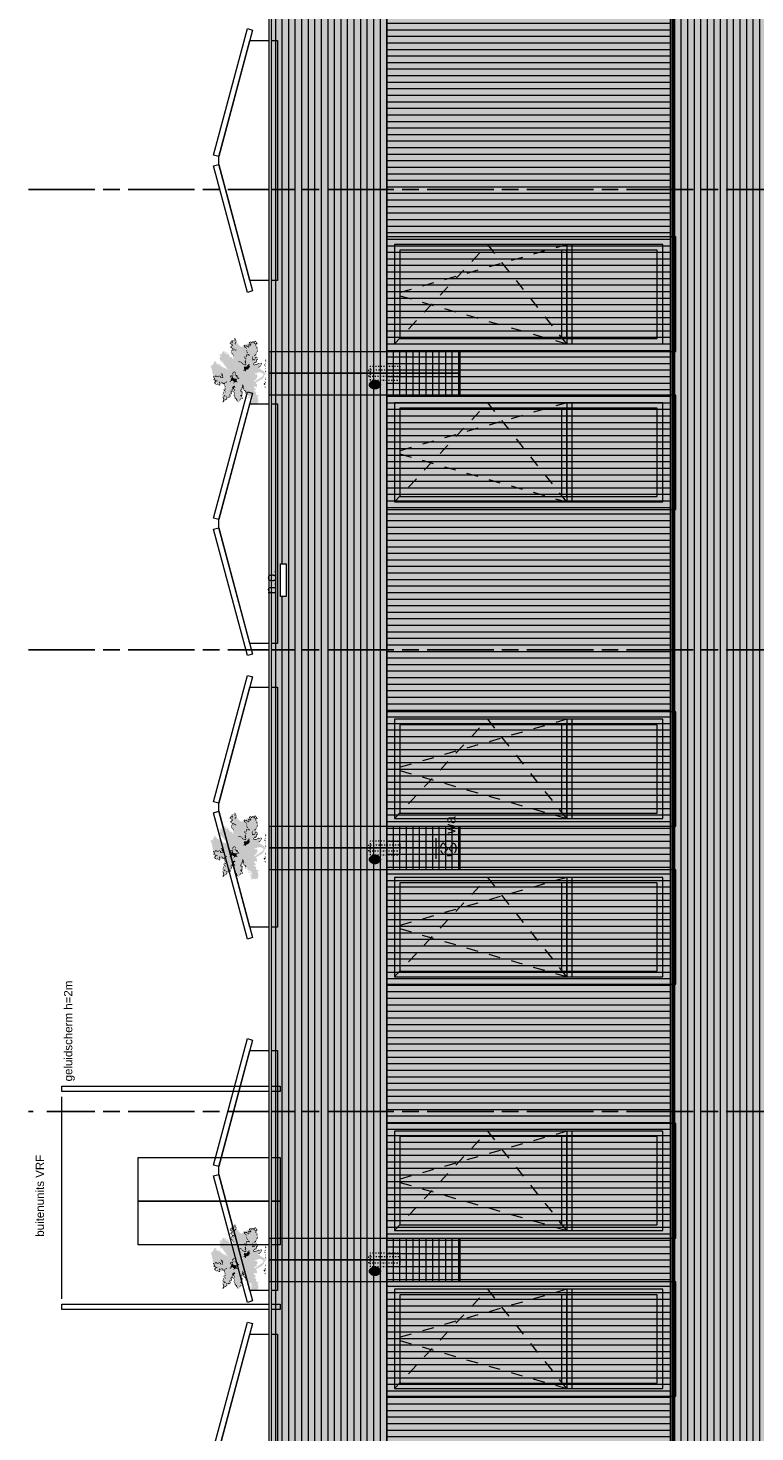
# Model space of a CAD drawing. Header units: millimetres. Extents: x -39200 to 51213, y -35420 to 51000.
# Tile 16 of 142: x -25791 to -19125, y -5357 to 7515. Entities that reach past the tile are written whole.
import ezdxf

# ---------------------------------------------------------------- set-up
doc = ezdxf.new("R2010")
doc.units = ezdxf.units.MM
doc.header["$LTSCALE"] = 100
for name, pattern in [('[LS] ISO-08 Long Dashed Short Dashed', [9.144, 6.096, -0.762, 1.524, -0.762]), ('[LS] Type-1', [2.12, 1.06, -1.06]), ('[LS] Type-2', [3.52999, 2.469998, -1.059993]), ('HIDDEN2', [0.25, 0.1, -0.15]), ('Line Type-32', [0.777014, 0.448028, -0.328986])]:
    doc.linetypes.add(name, pattern=pattern)
doc.layers.get('0').update_dxf_attribs({"lineweight": 5})
for name, color, linetype, lineweight in [('- 70.1_installatie_verlichtingspunt', 7, 'Continuous', 5), ('5', 7, 'Continuous', 18), ('Geen', 7, 'Continuous', 9), ('none', 7, 'Continuous', 13), ('None-1', 7, 'Continuous', 9)]:
    doc.layers.add(name, color=color, linetype=linetype, lineweight=lineweight)
doc.styles.add('Arial', font='Arial.ttf')
doc.styles.add('Century Gothic', font='Century-Gothic_9791.ttf')
pattern_1 = [(90, (0, 0), (-60, -6e-14), [])]
pattern_2 = [(0, (0, 0), (4e-15, -60), [])]

# ---------------------------------------------------------------- blocks, each defined once
blk = doc.blocks.new('Groep-62')
at = {"layer": 'Geen', "color": 5, "linetype": '[LS] ISO-08 Long Dashed Short Dashed', "lineweight": 25, "true_color": 0x0000ff, "transparency": 33554687}
for p, q in [((-13291, 6035), (-25791, 6035)), ((-13291, 1815), (-25791, 1815)), ((-13291, -2419), (-25791, -2419))]:
    blk.add_line(p, q, dxfattribs=at)
blk = doc.blocks.new('Groep-6')
at = {"layer": '5', "color": 8, "lineweight": 5, "true_color": 0x777777, "transparency": 33554687}
blk.add_line((-37, 462), (37, 462), dxfattribs=at)
at = {"layer": '5', "color": 8, "lineweight": 5, "true_color": 0x777777, "transparency": 33554687, "flags": 128}
for points in [[(-1209, 199), (-50, 510), (-37, 462), (-1196, 151)], [(-37, 462), (37, 462), (1100, 177), (1100, -76), (-1100, -76), (-1100, 177)], [(1196, 151), (37, 462), (50, 510), (1209, 199)]]:
    blk.add_lwpolyline(points, close=True, dxfattribs=at)
blk = doc.blocks.new('pv paneel opzet')
at = {"layer": '5', "color": 8, "true_color": 0x777777, "transparency": 33554687}
blk.add_blockref('Groep-6', (0, 0), dxfattribs=at)
blk = doc.blocks.new('Groep-63')
at = {"layer": '5', "color": 7, "transparency": 33554687, "rotation": 90}
for p in [(-23580, 6301), (-23580, 2971), (-23580, 371), (-23580, -2960), (-23580, -5560)]:
    blk.add_blockref('pv paneel opzet', p, dxfattribs=at)
blk = doc.blocks.new('Groep-64')
at = {"layer": '5', "color": 251, "lineweight": 5, "true_color": 0x555555, "transparency": 33554687, "flags": 128}
for points in [[(-24780, -3242), (-24780, -2842), (-23480, -2842), (-23480, -3242)], [(-24780, -3642), (-24780, -3242), (-23480, -3242), (-23480, -3642)]]:
    blk.add_lwpolyline(points, close=True, dxfattribs=at)
blk = doc.blocks.new('Groep-65')
at = {"linetype": 'Continuous', "lineweight": 5, "transparency": 33554687}
blk.add_line((-25480, -4136), (-25480, -2286), dxfattribs=at)
at = {"linetype": 'Continuous', "lineweight": 5, "transparency": 33554687, "flags": 128}
for points in [[(-25480, -2236), (-25480, -2186), (-23480, -2186), (-23480, -2236)], [(-25480, -4236), (-25480, -4186), (-23480, -4186), (-23480, -4236)]]:
    blk.add_lwpolyline(points, close=True, dxfattribs=at)
at = {"layer": '5', "color": 251, "true_color": 0x555555, "transparency": 33554687}
blk.add_blockref('Groep-64', (0, 0), dxfattribs=at)
at = {"color": 255, "linetype": 'Continuous', "lineweight": 9, "transparency": 33554687}
blk.add_wipeout([(-25620, -3567), (-25620, -1555), (-25741, -1555), (-25741, -3567)], dxfattribs=at).dxf.layer = 'Geen'
at = {"layer": 'Geen', "color": 7, "transparency": 33554687, "insert": (-25721, -3567), "char_height": 75.52, "width": 2011.97, "attachment_point": 1, "rotation": 90, "line_spacing_factor": 0.962448, "style": 'Arial'}
blk.add_mtext('buitenunits VRF', dxfattribs=at)
at = {"color": 255, "linetype": 'Continuous', "lineweight": 9, "transparency": 33554687}
blk.add_wipeout([(-25360, -2143), (-25360, -131), (-25481, -131), (-25481, -2143)], dxfattribs=at).dxf.layer = 'Geen'
at = {"layer": 'Geen', "color": 7, "transparency": 33554687, "insert": (-25461, -2143), "char_height": 75.52, "width": 2011.97, "attachment_point": 1, "rotation": 90, "line_spacing_factor": 0.962448, "style": 'Arial'}
blk.add_mtext('geluidscherm h=2m', dxfattribs=at)
blk = doc.blocks.new('Groep-70')
at = {"layer": 'Geen', "color": 5, "linetype": '[LS] Type-2', "lineweight": 5, "true_color": 0x0000ff, "transparency": 33554687}
blk.add_line((-23580, -18378), (-23580, 18847), dxfattribs=at)
blk = doc.blocks.new('raam aanz 1')
at = {"layer": '5', "linetype": 'Continuous', "lineweight": 0, "true_color": 0x403d35, "transparency": 33554585}
for points in [[(525, 1380), (-525, 1380), (-525, 1160), (455, 1160), (455, 1230), (525, 1230)], [(-305, -1150), (-305, 1160), (-525, 1160), (-525, -1220), (-385, -1220), (-385, -1150)], [(-305, -345), (405, -345), (405, -333), (455, -333), (455, -320), (-305, -320)]]:
    blk.add_hatch(color=250, dxfattribs=at).paths.add_polyline_path(points)
at = {"layer": '5', "linetype": 'Continuous', "lineweight": 0, "true_color": 0x7f7b66, "transparency": 33554687}
blk.add_hatch(color=8, dxfattribs=at).paths.add_polyline_path([(-525, -1220), (525, -1220), (525, -1270), (-525, -1270)])
at = {"layer": 'Geen', "linetype": 'Continuous', "lineweight": 0, "true_color": 0x4c4a3d, "transparency": 33554687}
blk.add_hatch(color=59, dxfattribs=at).paths.add_polyline_path([(-525, 1380), (525, 1380), (525, -1220), (-525, -1220)])
at = {"layer": 'Geen', "linetype": 'Continuous', "lineweight": 0, "true_color": 0x9faa9f, "transparency": 33554687}
blk.add_hatch(color=253, dxfattribs=at).paths.add_polyline_path([(-405, 1260), (405, 1260), (405, -1100), (-405, -1100)])
at = {"layer": 'Geen', "linetype": 'Continuous', "lineweight": 0, "true_color": 0x726e5b, "transparency": 33554687}
for points in [[(405, -270), (-405, -270), (-405, -220), (405, -220)], [(455, -320), (-455, -320), (-455, -270), (455, -270)]]:
    blk.add_hatch(color=251, dxfattribs=at).paths.add_polyline_path(points)
at = {"color": 59, "linetype": '[LS] Type-1', "lineweight": 5, "true_color": 0x4c4a3d, "transparency": 33554687, "flags": 128}
for points in [[(-455, -270), (0, 1310), (455, -270)], [(455, -270), (-455, 455), (455, 1310)]]:
    blk.add_lwpolyline(points, dxfattribs=at)
at = {"layer": '5', "color": 250, "lineweight": 5, "true_color": 0x191917, "transparency": 33554687, "flags": 128}
blk.add_lwpolyline([(-525, -1220), (525, -1220), (525, -1270), (-525, -1270)], close=True, dxfattribs=at)
at = {"layer": 'Geen', "color": 7, "linetype": 'Continuous', "lineweight": 9, "transparency": 33554687, "flags": 128}
for points in [[(-525, 1380), (525, 1380), (525, -1220), (-525, -1220)], [(405, -270), (-405, -270), (-405, -220), (405, -220)], [(455, -320), (-455, -320), (-455, -270), (455, -270)]]:
    blk.add_lwpolyline(points, close=True, dxfattribs=at)
at = {"layer": 'Geen', "color": 250, "linetype": 'Continuous', "lineweight": 9, "true_color": 0x191917, "transparency": 33554687, "flags": 128}
blk.add_lwpolyline([(-455, 1310), (455, 1310), (455, -1150), (-455, -1150)], close=True, dxfattribs=at)
at = {"layer": 'Geen', "color": 59, "linetype": 'Continuous', "lineweight": 9, "true_color": 0x56483a, "transparency": 33554687, "flags": 128}
blk.add_lwpolyline([(-405, 1260), (405, 1260), (405, -1100), (-405, -1100)], close=True, dxfattribs=at)
blk = doc.blocks.new('Groep-67')
at = {"layer": 'Geen', "linetype": 'Continuous', "lineweight": 0, "transparency": 33554687}
for points in [[(-33, 1902), (-43, 1926), (-53, 1926), (0, 2011), (-22, 2032), (-64, 2032), (-96, 2014), (-144, 2042), (-43, 2074), (-43, 2095), (-85, 2116), (-91, 2141), (-96, 2182), (-136, 2180), (-233, 2201), (-233, 2190), (-276, 2201), (-276, 2222), (-249, 2240), (-254, 2276), (-297, 2265), (-297, 2286), (-360, 2307), (-360, 2187), (-350, 2139), (-413, 2138), (-444, 2106), (-466, 2138), (-455, 2159), (-487, 2159), (-557, 2141), (-529, 2116), (-519, 2060), (-472, 2052), (-424, 2053), (-424, 2018), (-382, 1968), (-406, 1968), (-450, 1947), (-424, 1905), (-367, 1902), (-360, 1847), (-318, 1841), (-318, 1820), (-269, 1840), (-294, 1786), (-221, 1693), (-254, 1672), (-254, 1636), (-219, 1630), (-189, 1601), (-191, 1566), (-174, 1555), (-191, 1545), (-227, 1545), (-264, 1609), (-297, 1603), (-297, 1566), (-316, 1533), (-351, 1550), (-360, 1578), (-381, 1615), (-345, 1608), (-403, 1672), (-403, 1727), (-424, 1757), (-477, 1757), (-487, 1688), (-498, 1693), (-529, 1672), (-562, 1676), (-572, 1714), (-543, 1736), (-570, 1766), (-582, 1788), (-516, 1819), (-536, 1868), (-585, 1911), (-635, 1905), (-635, 1926), (-711, 1915), (-740, 1851), (-762, 1889), (-762, 1926), (-835, 1926), (-850, 1895), (-857, 1854), (-841, 1789), (-826, 1748), (-808, 1720), (-856, 1747), (-882, 1798), (-908, 1832), (-939, 1800), (-967, 1766), (-953, 1729), (-957, 1682), (-920, 1668), (-932, 1630), (-845, 1538), (-826, 1577), (-805, 1524), (-762, 1513), (-723, 1491), (-682, 1499), (-679, 1471), (-709, 1444), (-720, 1460), (-720, 1422), (-678, 1376), (-635, 1397), (-635, 1357), (-657, 1333), (-693, 1354), (-711, 1354), (-720, 1255), (-741, 1291), (-738, 1225), (-722, 1198), (-676, 1206), (-692, 1331), (-667, 1323), (-657, 1312), (-614, 1312), (-605, 1372), (-559, 1391), (-580, 1413), (-688, 1418), (-679, 1454), (-615, 1486), (-646, 1503), (-680, 1503), (-680, 1539), (-756, 1531), (-789, 1551), (-811, 1579), (-770, 1593), (-783, 1611), (-845, 1608), (-854, 1586), (-881, 1608), (-914, 1639), (-900, 1652), (-889, 1679), (-921, 1690), (-939, 1737), (-910, 1757), (-916, 1783), (-880, 1742), (-896, 1712), (-855, 1725), (-849, 1725), (-806, 1697), (-770, 1693), (-791, 1732), (-818, 1782), (-815, 1797), (-826, 1845), (-826, 1884), (-784, 1884), (-766, 1843), (-693, 1837), (-709, 1883), (-678, 1905), (-619, 1877), (-573, 1879), (-551, 1862), (-572, 1820), (-662, 1807), (-635, 1749), (-607, 1773), (-582, 1746), (-614, 1703), (-572, 1693), (-579, 1649), (-502, 1644), (-496, 1673), (-456, 1672), (-458, 1715), (-434, 1704), (-416, 1660), (-417, 1650), (-491, 1614), (-422, 1601), (-395, 1630), (-422, 1578), (-399, 1561), (-378, 1499), (-339, 1524), (-338, 1503), (-290, 1531), (-286, 1566), (-260, 1540), (-213, 1514), (-170, 1534), (-113, 1591), (-148, 1579), (-180, 1619), (-150, 1650), (-240, 1661), (-213, 1680), (-176, 1704), (-227, 1735), (-260, 1779), (-233, 1841), (-277, 1878), (-318, 1841), (-339, 1884), (-314, 1896), (-371, 1926), (-359, 1934), (-425, 1936), (-392, 1947), (-246, 1975), (-331, 1989), (-392, 2005), (-407, 2080), (-440, 2080), (-474, 2074), (-495, 2118), (-445, 2095), (-408, 2110), (-361, 2083), (-372, 2119), (-330, 2116), (-309, 2136), (-339, 2195), (-321, 2273), (-297, 2243), (-276, 2243), (-286, 2211), (-275, 2169), (-298, 2103), (-222, 2124), (-246, 2173), (-212, 2180), (-149, 2118), (-149, 2159), (-117, 2148), (-127, 2095), (-96, 2085), (-120, 2074), (-227, 2056), (-170, 2053), (-168, 1977), (-133, 2001), (-75, 1991), (-43, 2011), (-32, 2000), (-95, 1935), (-82, 1894)], [(550, 1672), (509, 1671), (489, 1705), (449, 1696), (402, 1714), (402, 1693), (381, 1693), (381, 1712), (359, 1707), (338, 1608), (297, 1615), (327, 1666), (338, 1705), (381, 1740), (351, 1757), (392, 1779), (321, 1794), (317, 1841), (307, 1841), (359, 1862), (370, 1894), (359, 1905), (322, 1899), (309, 1929), (359, 1947), (430, 1929), (450, 1947), (402, 1989), (393, 2037), (412, 2032), (412, 2053), (402, 2053), (402, 2074), (358, 2086), (359, 2106), (296, 2065), (296, 2034), (275, 1989), (258, 2000), (275, 2021), (250, 2077), (233, 2095), (233, 2148), (190, 2116), (160, 2116), (131, 2159), (112, 2165), (123, 2141), (92, 2093), (127, 2074), (105, 2053), (84, 2053), (127, 2011), (107, 1952), (84, 1947), (84, 1906), (148, 1905), (153, 1770), (63, 1778), (63, 1799), (26, 1790), (21, 1767), (0, 1778), (0, 1799), (-21, 1812), (-22, 1841), (-43, 1852), (-43, 1884), (-26, 1884), (-22, 1866), (0, 1862), (0, 1831), (22, 1815), (42, 1862), (79, 1806), (127, 1799), (127, 1857), (96, 1856), (55, 1936), (63, 1955), (78, 1956), (105, 2000), (76, 2023), (56, 2059), (63, 2110), (105, 2138), (84, 2201), (136, 2184), (156, 2160), (173, 2141), (202, 2158), (204, 2182), (252, 2169), (254, 2116), (275, 2095), (307, 2099), (317, 2140), (391, 2138), (384, 2099), (418, 2095), (423, 2063), (448, 2061), (423, 2011), (475, 1935), (465, 1894), (421, 1910), (349, 1926), (381, 1905), (381, 1873), (334, 1832), (349, 1803), (402, 1799), (423, 1778), (402, 1757), (409, 1723), (460, 1725), (508, 1704)], [(1148, 1156), (1148, 1178), (1018, 1261), (1016, 1306), (995, 1270), (984, 1289), (935, 1285), (931, 1312), (910, 1312), (910, 1291), (892, 1330), (868, 1333), (804, 1292), (725, 1361), (709, 1348), (682, 1303), (622, 1333), (635, 1361), (656, 1397), (691, 1376), (719, 1376), (735, 1438), (751, 1439), (762, 1418), (817, 1418), (848, 1428), (830, 1476), (843, 1498), (870, 1503), (898, 1460), (921, 1460), (964, 1481), (973, 1622), (1058, 1630), (1082, 1656), (1083, 1717), (1128, 1736), (1185, 1778), (1164, 1799), (1045, 1767), (1037, 1778), (1016, 1778), (943, 1800), (910, 1778), (910, 1735), (892, 1717), (889, 1757), (868, 1799), (726, 1759), (739, 1738), (863, 1778), (868, 1693), (889, 1693), (904, 1672), (928, 1682), (931, 1778), (960, 1771), (973, 1757), (1007, 1757), (1016, 1725), (1037, 1735), (1058, 1757), (1112, 1757), (1081, 1730), (1058, 1714), (1058, 1672), (1037, 1651), (1003, 1645), (928, 1634), (931, 1614), (952, 1608), (952, 1566), (931, 1545), (942, 1508), (931, 1481), (910, 1481), (901, 1499), (852, 1522), (822, 1503), (820, 1446), (801, 1439), (743, 1464), (684, 1460), (698, 1397), (645, 1418), (635, 1418), (635, 1397), (614, 1376), (555, 1398), (519, 1377), (486, 1312), (483, 1272), (536, 1270), (539, 1250), (550, 1270), (571, 1270), (544, 1291), (571, 1323), (635, 1312), (624, 1295), (667, 1291), (697, 1260), (698, 1291), (719, 1333), (730, 1323), (810, 1272), (869, 1307), (889, 1291), (899, 1285), (931, 1270), (995, 1253), (1016, 1206)], [(-1440, 1418), (-1440, 1312), (-1524, 1291), (-1524, 1270), (-1429, 1238), (-1419, 1218), (-1310, 1215), (-1285, 1267), (-1270, 1270), (-1270, 1238), (-1249, 1249), (-1270, 1291), (-1302, 1280), (-1345, 1252), (-1387, 1249), (-1466, 1278), (-1493, 1291), (-1376, 1294), (-1419, 1312), (-1419, 1418)], [(-1016, 1312), (-986, 1222), (-1025, 1227), (-1044, 1293), (-1071, 1311), (-1080, 1362), (-1091, 1397), (-1133, 1397), (-1154, 1439), (-1175, 1430), (-1166, 1405), (-1199, 1366), (-1283, 1397), (-1270, 1428), (-1292, 1454), (-1329, 1459), (-1343, 1417), (-1313, 1418), (-1313, 1380), (-1350, 1366), (-1404, 1376), (-1408, 1434), (-1369, 1407), (-1365, 1463), (-1294, 1500), (-1263, 1460), (-1239, 1407), (-1211, 1397), (-1186, 1439), (-1148, 1473), (-1165, 1486), (-1110, 1459), (-1122, 1428), (-1085, 1414), (-1045, 1385), (-1048, 1344), (-1038, 1291), (-1027, 1297)], [(-1270, 1206), (-1305, 1206), (-1281, 1174), (-1276, 1124), (-1234, 1163), (-1207, 1122), (-1216, 1096), (-1155, 1093), (-1143, 1128), (-1101, 1122), (-1101, 1093), (-1154, 1069), (-1174, 1049), (-1147, 1024), (-1111, 978), (-1062, 992), (-1031, 995), (-1016, 967), (-943, 973), (-884, 986), (-899, 1005), (-868, 1037), (-862, 1025), (-839, 1010), (-775, 1026), (-794, 1069), (-762, 1069), (-762, 1026), (-794, 995), (-775, 948), (-720, 952), (-688, 1004), (-660, 1016), (-641, 1023), (-628, 1003), (-614, 1016), (-586, 996), (-538, 1019), (-551, 1037), (-587, 1016), (-627, 1047), (-657, 1037), (-716, 1034), (-733, 990), (-762, 973), (-753, 1006), (-731, 1061), (-773, 1111), (-825, 1083), (-815, 1027), (-861, 1058), (-844, 1110), (-948, 1127), (-915, 1037), (-923, 995), (-953, 995), (-1019, 1041), (-1069, 1016), (-1121, 1026), (-1072, 1080), (-1085, 1111), (-1063, 1154), (-1159, 1154), (-1186, 1143), (-1192, 1193), (-1244, 1180)], [(-1016, 1354), (-1030, 1392), (-1020, 1414), (-971, 1327)], [(-762, 1333), (-789, 1327), (-868, 1376), (-888, 1376), (-901, 1398), (-953, 1397), (-968, 1414), (-1016, 1418), (-1004, 1446), (-950, 1427), (-932, 1418), (-910, 1426), (-895, 1412), (-889, 1426), (-868, 1418), (-868, 1397)], [(317, 1503), (296, 1503), (275, 1460), (239, 1460), (169, 1428), (139, 1418), (152, 1474), (98, 1481), (53, 1460), (33, 1412), (100, 1410), (107, 1454), (127, 1450), (127, 1407), (67, 1397), (52, 1376), (42, 1376), (42, 1358), (-43, 1397), (-106, 1333), (-103, 1272), (-39, 1234), (16, 1240), (42, 1270), (42, 1296), (10, 1291), (18, 1280), (0, 1249), (-34, 1249), (-49, 1270), (-85, 1291), (-85, 1319), (-17, 1365), (34, 1344), (85, 1361), (112, 1385), (164, 1338), (189, 1268), (187, 1222), (180, 1174), (169, 1143), (148, 1164), (137, 1164), (116, 1217), (67, 1257), (31, 1224), (48, 1196), (50, 1162), (92, 1188), (69, 1206), (95, 1206), (99, 1166), (75, 1155), (127, 1143), (177, 1086), (211, 1206), (286, 1206), (338, 1158), (338, 1196), (320, 1223), (327, 1260), (359, 1319), (389, 1323), (383, 1349), (336, 1319), (296, 1312), (296, 1354), (254, 1376), (281, 1397), (296, 1469), (317, 1460), (338, 1481)], [(751, 1671), (690, 1693), (672, 1676), (677, 1714), (656, 1735), (638, 1728), (635, 1702), (624, 1682), (642, 1648), (582, 1651), (600, 1672), (609, 1696), (624, 1693), (614, 1735), (635, 1757), (698, 1735), (695, 1704), (762, 1693)], [(-1038, 783), (-1094, 820), (-1131, 883), (-1159, 899), (-1217, 910), (-1241, 887), (-1197, 857), (-1207, 821), (-1196, 815), (-1221, 790), (-1191, 764), (-1152, 704), (-1203, 698), (-1214, 727), (-1248, 718), (-1260, 677), (-1237, 626), (-1270, 635), (-1287, 676), (-1347, 692), (-1369, 623), (-1355, 577), (-1334, 585), (-1363, 544), (-1376, 550), (-1376, 500), (-1353, 499), (-1323, 487), (-1305, 476), (-1313, 465), (-1395, 465), (-1393, 432), (-1419, 423), (-1260, 317), (-1270, 402), (-1262, 398), (-1253, 386), (-1188, 392), (-1175, 370), (-1143, 360), (-1133, 329), (-1101, 338), (-1021, 338), (-946, 317), (-910, 381), (-843, 374), (-798, 411), (-762, 465), (-762, 487), (-784, 465), (-810, 465), (-836, 412), (-877, 399), (-927, 384), (-960, 352), (-1040, 349), (-1112, 382), (-1122, 360), (-1169, 381), (-1168, 409), (-1193, 423), (-1228, 402), (-1239, 422), (-1296, 430), (-1302, 388), (-1356, 413), (-1363, 442), (-1276, 444), (-1291, 487), (-1329, 519), (-1344, 538), (-1306, 555), (-1300, 606), (-1346, 607), (-1334, 650), (-1298, 635), (-1249, 592), (-1188, 608), (-1228, 677), (-1235, 698), (-1191, 670), (-1107, 690), (-1137, 728), (-1165, 783), (-1175, 846), (-1186, 873), (-1161, 875), (-1134, 833), (-1094, 789)], [(-868, 762), (-898, 728), (-927, 759), (-988, 778), (-1016, 762), (-1016, 797), (-995, 804), (-988, 786), (-914, 793), (-907, 771)], [(-551, 1100), (-527, 1100), (-519, 1058), (-529, 1058), (-529, 1029), (-500, 987), (-476, 984), (-466, 973), (-445, 931), (-424, 931), (-407, 857), (-422, 818), (-466, 846), (-466, 875), (-498, 868), (-498, 845), (-514, 830), (-529, 868), (-572, 868), (-572, 840), (-650, 829), (-678, 854), (-663, 897), (-734, 894), (-731, 857), (-720, 840), (-752, 816), (-805, 804), (-840, 804), (-815, 709), (-856, 719), (-856, 701), (-805, 656), (-775, 656), (-805, 772), (-758, 790), (-709, 775), (-720, 793), (-741, 804), (-707, 852), (-715, 882), (-678, 878), (-695, 854), (-664, 803), (-607, 810), (-604, 836), (-561, 815), (-521, 804), (-486, 820), (-440, 806), (-403, 804), (-381, 822), (-362, 854), (-392, 878), (-379, 901), (-403, 924), (-417, 970), (-462, 984), (-487, 1000), (-508, 1084), (-508, 1143), (-529, 1143)], [(-340, 862), (-318, 846), (-318, 793), (-339, 762), (-394, 754), (-367, 719), (-424, 719), (-438, 657), (-365, 684), (-340, 644), (-297, 668), (-297, 635), (-254, 698), (-201, 709), (-220, 719), (-183, 784), (-191, 804), (-153, 829), (-130, 808), (-118, 845), (-154, 868), (-155, 926), (-170, 931), (-204, 878), (-233, 889), (-288, 910)], [(-64, -21), (0, 0), (18, 34), (114, 63), (198, 138), (358, 410), (370, 391), (402, 381), (412, 346), (444, 360), (529, 360), (529, 402), (508, 465), (529, 487), (566, 478), (578, 452), (603, 434), (635, 412), (674, 388), (677, 487), (698, 487), (698, 444), (762, 402), (762, 381), (825, 402), (882, 362), (889, 285), (930, 285), (910, 338), (988, 338), (1016, 296), (1079, 338), (1100, 296), (1122, 307), (1132, 285), (1193, 300), (1206, 338), (1259, 317), (1272, 330), (1249, 381), (1270, 423), (1249, 444), (1272, 478), (1227, 497), (1238, 546), (1300, 562), (1315, 592), (1280, 592), (1254, 566), (1206, 592), (1185, 592), (1185, 605), (1165, 617), (1111, 624), (1088, 646), (1058, 614), (1037, 571), (1005, 592), (995, 656), (995, 719), (952, 719), (952, 677), (918, 686), (882, 720), (874, 732), (856, 780), (830, 792), (816, 764), (836, 751), (808, 720), (857, 698), (856, 664), (878, 688), (882, 650), (912, 656), (963, 666), (973, 677), (995, 550), (1037, 550), (1092, 594), (1134, 564), (1156, 586), (1178, 556), (1217, 539), (1206, 518), (1206, 465), (1227, 455), (1249, 423), (1238, 412), (1216, 356), (1185, 338), (1164, 296), (1102, 356), (1016, 328), (1016, 338), (995, 360), (920, 362), (860, 418), (796, 423), (793, 412), (740, 454), (698, 529), (656, 520), (656, 484), (644, 452), (602, 474), (592, 508), (529, 518), (539, 540), (496, 522), (497, 487), (470, 478), (497, 434), (508, 381), (450, 396), (412, 391), (402, 408), (423, 465), (402, 465), (442, 522), (390, 492), (307, 540), (254, 508), (214, 456), (208, 412), (148, 381), (42, 381), (-11, 508), (-26, 488), (-43, 446), (-74, 364), (-136, 364), (-158, 312), (-191, 317), (-130, 238), (-212, 296), (-212, 360), (-170, 381), (-220, 398), (-244, 317), (-242, 256), (-204, 198), (-114, 52), (-56, 31), (-74, 0)], [(1083, 1041), (1111, 1086), (1058, 1079), (1016, 1032), (1006, 978), (973, 973), (973, 995), (889, 1066), (868, 1037), (868, 995), (766, 1000), (740, 995), (718, 1056), (677, 1058), (645, 1047), (635, 1010), (529, 984), (518, 962), (436, 982), (444, 936), (522, 902), (550, 931), (574, 886), (635, 910), (645, 910), (656, 889), (666, 868), (677, 832), (730, 836), (730, 804), (825, 815), (825, 825), (751, 836), (734, 854), (709, 857), (698, 889), (680, 896), (656, 931), (624, 920), (614, 910), (566, 952), (560, 972), (635, 973), (646, 996), (656, 1037), (698, 1016), (722, 964), (774, 944), (762, 963), (822, 973), (900, 962), (912, 1006), (963, 963), (968, 948), (1028, 952), (1044, 978), (1016, 995), (1068, 1058)], [(-762, 508), (-762, 529), (-692, 571), (-662, 556), (-635, 571), (-595, 561), (-572, 529), (-582, 511), (-604, 508), (-583, 462), (-646, 420), (-678, 423), (-678, 402), (-688, 375), (-677, 329), (-695, 317), (-699, 360), (-732, 414), (-699, 423), (-678, 444), (-657, 444), (-624, 455), (-635, 519), (-599, 529), (-635, 550), (-657, 529), (-699, 529), (-699, 550)], [(-657, 317), (-657, 338), (-635, 338), (-611, 356), (-625, 370), (-614, 402), (-604, 402), (-593, 381), (-539, 376), (-507, 414), (-529, 426), (-449, 510), (-395, 508), (-374, 460), (-383, 433), (-403, 423), (-380, 406), (-429, 300), (-423, 281), (-424, 254), (-434, 254), (-445, 233), (-466, 233), (-447, 268), (-474, 304), (-445, 322), (-415, 392), (-424, 423), (-406, 440), (-408, 482), (-445, 487), (-466, 449), (-487, 423), (-466, 402), (-535, 354), (-590, 360), (-614, 317)], [(-593, 0), (-648, -20), (-544, -36), (-529, 0)], [(-466, 211), (-484, 183), (-449, 145), (-329, 201), (-318, 233), (-280, 264), (-283, 304), (-336, 259), (-339, 214), (-381, 201), (-391, 187), (-424, 169)], [(-476, 18), (-442, -28), (-414, -4)], [(-428, 54), (-424, 21), (-382, 31)], [(-339, 0), (-390, -24), (-314, -28)], [(-356, 54), (-381, 21), (-338, 21)], [(-270, 0), (-262, -24), (-212, 0)], [(-100, 0), (-176, 0), (-100, -38)], [(132, 20), (211, -30), (242, 4), (144, 12)], [(296, 36), (334, -24), (372, 8)], [(374, 36), (384, 8), (432, -14), (424, 18), (460, 42), (408, 74), (360, 54)], [(546, 36), (494, 21), (508, 0), (560, -6)]]:
    blk.add_hatch(color=255, dxfattribs=at).paths.add_polyline_path(points)
blk = doc.blocks.new('Groep-68')
at = {"color": 255, "linetype": 'Continuous', "lineweight": 35, "transparency": 33554687}
blk.add_wipeout([(-22, 444), (-43, 423), (-30, 368), (-76, 318), (-74, 201), (-52, 128), (-6, 84), (26, 78), (102, 128), (152, 222), (233, 338), (308, 436), (294, 487), (270, 420), (260, 476), (243, 455), (240, 398), (211, 370), (211, 381), (140, 350), (130, 356), (88, 314), (14, 364), (-4, 404), (0, 460)], dxfattribs=at).dxf.layer = 'Geen'
blk = doc.blocks.new('kleine struik')
at = {"layer": 'Geen', "linetype": 'Continuous', "lineweight": 0, "true_color": 0x9faa7d, "transparency": 33554687}
blk.add_hatch(color=73, dxfattribs=at).paths.add_polyline_path([(900, 339), (1100, 296), (1216, 356), (1254, 566), (995, 550), (730, 836), (529, 984), (1006, 978), (900, 962), (1203, 1124), (995, 1253), (622, 1333), (964, 1481), (1185, 1778), (638, 1737), (421, 1724), (432, 1912), (341, 2120), (224, 2155), (-303, 2270), (-505, 2140), (-329, 1862), (-174, 1555), (-673, 1921), (-945, 1768), (-612, 1327), (-1292, 1454), (-1427, 1335), (-1324, 1232), (-1132, 1017), (-1209, 891), (-1356, 632), (-1300, 368), (-965, 336), (-837, 407), (-719, 347), (-657, 322), (-577, 358), (-507, 390), (-511, 434), (-421, 497), (-388, 472), (-408, 402), (-434, 254), (-457, 145), (-338, 204), (-319, 255), (-238, 317), (-130, 168), (12, 310), (339, 499), (416, 361), (508, 381), (515, 513), (647, 413), (697, 511), (762, 397), (856, 396), (900, 341)])
at = {"layer": 'Geen', "color": 7, "transparency": 33554687}
blk.add_blockref('Groep-67', (0, 0), dxfattribs=at)
blk.add_blockref('Groep-68', (0, 0), dxfattribs=at)
blk = doc.blocks.new('Groep-83')
at = {"layer": 'none', "color": 1, "linetype": 'HIDDEN2', "lineweight": 18, "true_color": 0xff0000, "transparency": 33554687, "flags": 128}
for points in [[(-130, 32), (0, 32), (0, -238), (-130, -238)], [(-95, 47), (-35, 47), (-35, -238), (-95, -238)]]:
    blk.add_lwpolyline(points, close=True, dxfattribs=at)
blk = doc.blocks.new('gierzwaluw en huismus')
at = {"color": 7, "transparency": 33554687}
blk.add_blockref('Groep-83', (0, 0), dxfattribs=at)
blk = doc.blocks.new('ornament1')
at = {"layer": 'Geen', "linetype": 'Continuous', "lineweight": 0, "true_color": 0xf8f1e2, "transparency": 33554687}
blk.add_hatch(color=7, dxfattribs=at).paths.add_polyline_path([(-200, 0), (0, 0), (0, -1750), (-200, -1750)])
at = {"layer": 'Geen', "linetype": 'Continuous', "lineweight": 5, "true_color": 0xaaaaaa, "transparency": 33554687}
h = blk.add_hatch(dxfattribs=at)
h.set_pattern_fill('1_100 mw horizontaal geel', color=253, style=0, pattern_type=2)
h.set_pattern_definition(pattern_2)
h.paths.add_polyline_path([(-200, 0), (0, 0), (0, -1750), (-200, -1750)])
at = {"layer": 'Geen', "linetype": 'Continuous', "lineweight": 0, "true_color": 0x555555, "transparency": 33554687}
blk.add_hatch(color=251, dxfattribs=at).paths.add_polyline_path([(-121, -929), (-119, -928), (-117, -927), (-115, -925), (-113, -925), (-111, -924), (-109, -923), (-107, -923), (-105, -923), (-102, -923), (-100, -923), (-98, -924), (-96, -925), (-94, -925), (-92, -927), (-90, -928), (-88, -929), (-86, -931), (-84, -933), (-82, -935), (-81, -937), (-79, -939), (-78, -941), (-77, -944), (-76, -946), (-74, -949), (-74, -952), (-73, -955), (-72, -958), (-72, -961), (-71, -964), (-71, -967), (-71, -970), (-71, -973), (-71, -976), (-72, -979), (-72, -982), (-73, -985), (-74, -988), (-74, -991), (-76, -994), (-77, -996), (-78, -999), (-79, -1001), (-81, -1003), (-82, -1005), (-84, -1007), (-86, -1009), (-88, -1011), (-90, -1012), (-92, -1013), (-94, -1015), (-96, -1015), (-98, -1016), (-100, -1017), (-102, -1017), (-105, -1017), (-107, -1017), (-109, -1017), (-111, -1016), (-113, -1015), (-115, -1015), (-117, -1013), (-119, -1012), (-121, -1011), (-123, -1009), (-125, -1007), (-127, -1005), (-128, -1003), (-130, -1001), (-131, -999), (-133, -996), (-134, -994), (-135, -991), (-136, -988), (-136, -985), (-137, -982), (-138, -979), (-138, -976), (-138, -973), (-138, -970), (-138, -967), (-138, -964), (-138, -961), (-137, -958), (-136, -955), (-136, -952), (-135, -949), (-134, -946), (-133, -944), (-131, -941), (-130, -939), (-128, -937), (-127, -935), (-125, -933), (-123, -931)])
at = {"layer": '5', "color": 250, "linetype": 'Continuous', "true_color": 0x403d35, "transparency": 33554585}
for points in [[(300, -312), (200, 0), (300, -1750), (200, -1750)], [(-200, -1750), (300, -1750), (-75, -1900), (300, -1900)]]:
    blk.add_solid(points, dxfattribs=at)
at = {"layer": 'Geen', "color": 7, "linetype": 'Continuous', "lineweight": 9, "transparency": 33554687, "flags": 128}
blk.add_lwpolyline([(-200, 0), (0, 0), (0, -1750), (-200, -1750)], close=True, dxfattribs=at)
at = {"layer": 'Geen', "color": 255, "linetype": 'Continuous', "lineweight": 35, "transparency": 33554687}
blk.add_open_spline([(-121, -929), (-114, -923), (-96, -923), (-80, -936), (-71, -957), (-71, -983), (-80, -1004), (-96, -1017), (-114, -1017), (-129, -1004), (-138, -983), (-138, -957), (-129, -936), (-121, -929)], degree=2, dxfattribs=at)
at = {"layer": 'none', "color": 7, "transparency": 33554687}
blk.add_blockref('gierzwaluw en huismus', (65, -961), dxfattribs=at)
at = {"layer": 'Geen', "color": 7, "transparency": 33554687, "xscale": -0.2186522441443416, "yscale": 0.2186522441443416, "zscale": 0.2186522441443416}
blk.add_blockref('kleine struik', (-9, 34), dxfattribs=at)
at = {"linetype": 'Continuous', "lineweight": 0, "true_color": 0x888888, "transparency": 33554483}
blk.add_hatch(color=252, dxfattribs=at).paths.add_polyline_path([(0, 0), (200, 0), (200, -1750), (0, -1750)])
at = {"layer": 'Geen', "linetype": 'Continuous', "lineweight": 0, "true_color": 0xf8f1e2, "transparency": 33554687}
blk.add_hatch(color=7, dxfattribs=at).paths.add_polyline_path([(0, 0), (200, 0), (200, -1750), (0, -1750)])
at = {"layer": 'Geen', "linetype": 'Continuous', "lineweight": 5, "true_color": 0xaaaaaa, "transparency": 33554687}
h = blk.add_hatch(dxfattribs=at)
h.set_pattern_fill('1_100 mw horizontaal geel', color=253, style=0, pattern_type=2)
h.set_pattern_definition(pattern_2)
h.paths.add_polyline_path([(0, 0), (200, 0), (200, -1750), (0, -1750)])
at = {"linetype": 'Continuous', "lineweight": 5, "transparency": 33554687, "flags": 128}
blk.add_lwpolyline([(0, 0), (200, 0), (200, -1750), (0, -1750)], close=True, dxfattribs=at)
at = {"layer": 'Geen', "color": 7, "linetype": 'Continuous', "lineweight": 9, "transparency": 33554687, "flags": 128}
blk.add_lwpolyline([(0, 0), (200, 0), (200, -1750), (0, -1750)], close=True, dxfattribs=at)
blk = doc.blocks.new('Groep-108')
at = {"linetype": 'Continuous', "lineweight": 0, "true_color": 0x807855, "transparency": 33554687}
blk.add_hatch(color=57, dxfattribs=at).paths.add_polyline_path([(-19900, -12082.7), (-19900, 10610.6), (-19870, 10610.6), (-19870, -12082.7)])
at = {"layer": '5', "linetype": 'Continuous', "lineweight": 0, "true_color": 0x403d35, "transparency": 33554585}
blk.add_hatch(color=250, dxfattribs=at).paths.add_polyline_path([(-22500, -9182.7), (-22500, 3100), (-22400, 3100), (-22400, -9182.7), (-22431.8, -9182.7), (-22431.8, -9182.7)])
at = {"layer": 'Geen', "linetype": 'Continuous', "lineweight": 0, "true_color": 0x807855, "transparency": 33554687}
blk.add_hatch(color=57, dxfattribs=at).paths.add_polyline_path([(-22500, -14251.7), (-22500, 12410.6), (-19900, 12410.6), (-19900, -14251.7)])
at = {"layer": 'Geen', "linetype": 'Continuous', "lineweight": 5, "true_color": 0xaaaaaa, "transparency": 33554687}
h = blk.add_hatch(dxfattribs=at)
h.set_pattern_fill('1_100 mw Hor kleur 2', color=253, style=0, pattern_type=2)
h.set_pattern_definition([(0, (0, 0), (4e-15, 60), [])])
h.paths.add_polyline_path([(-22500, -14251.7), (-22500, 12410.6), (-19900, 12410.6), (-19900, -14251.7)])
at = {"layer": 'Geen', "linetype": 'Continuous', "lineweight": 0, "true_color": 0xfbf3e4, "transparency": 33554687}
blk.add_hatch(color=7, dxfattribs=at).paths.add_polyline_path([(-19880, -14251.7), (-19880, 12410.6), (-18800, 12410.6), (-18800, -14251.7)])
at = {"layer": 'Geen', "linetype": 'Continuous', "lineweight": 5, "true_color": 0xaaaaaa, "transparency": 33554687}
h = blk.add_hatch(dxfattribs=at)
h.set_pattern_fill('1_100 mw rollaag vert geel', color=253, style=0, pattern_type=2)
h.set_pattern_definition(pattern_1)
h.paths.add_polyline_path([(-19880, -14251.7), (-19880, 12410.6), (-18800, 12410.6), (-18800, -14251.7)])
at = {"color": 251, "linetype": 'Continuous', "lineweight": 5, "true_color": 0x555555, "transparency": 33554687, "flags": 128}
blk.add_lwpolyline([(-19900, -12082.7), (-19900, 10610.6), (-19870, 10610.6), (-19870, -12082.7)], close=True, dxfattribs=at)
at = {"layer": 'Geen', "color": 7, "linetype": 'Continuous', "lineweight": 9, "transparency": 33554687, "flags": 128}
for points in [[(-22500, -14251.7), (-22500, 12410.6), (-19900, 12410.6), (-19900, -14251.7)], [(-19880, -14251.7), (-19880, 12410.6), (-18800, 12410.6), (-18800, -14251.7)]]:
    blk.add_lwpolyline(points, close=True, dxfattribs=at)
at = {"layer": '5', "color": 7, "transparency": 33554687}
blk.add_blockref('Groep-63', (0, 0), dxfattribs=at)
at = {"layer": '5', "color": 7, "transparency": 33554554, "xscale": -1, "rotation": 90}
for p in [(-21120, 5075), (-21120, 3625), (-21120, 722.1), (-21120, -727.9), (-21120, -3054.4), (-21120, -4504.4)]:
    blk.add_blockref('raam aanz 1', p, dxfattribs=at)
at = {"layer": 'none', "color": 7, "transparency": 33554687}
blk.add_blockref('Groep-65', (0, 0), dxfattribs=at)
at = {"layer": 'Geen', "linetype": 'Continuous', "lineweight": 0, "true_color": 0xfbf3e4, "transparency": 33554687}
blk.add_hatch(color=7, dxfattribs=at).paths.add_polyline_path([(-23580, -14251.7), (-23580, 12410.6), (-22500, 12410.6), (-22500, -14251.7)])
at = {"layer": 'Geen', "linetype": 'Continuous', "lineweight": 5, "true_color": 0xaaaaaa, "transparency": 33554687}
h = blk.add_hatch(dxfattribs=at)
h.set_pattern_fill('1_100 mw rollaag vert geel', color=253, style=0, pattern_type=2)
h.set_pattern_definition(pattern_1)
h.paths.add_polyline_path([(-23580, -14251.7), (-23580, 12410.6), (-22500, 12410.6), (-22500, -14251.7)])
at = {"layer": 'Geen', "color": 7, "linetype": 'Continuous', "lineweight": 9, "transparency": 33554687, "flags": 128}
blk.add_lwpolyline([(-23580, -14251.7), (-23580, 12410.6), (-22500, 12410.6), (-22500, -14251.7)], close=True, dxfattribs=at)
at = {"color": 5, "true_color": 0x0000ff, "transparency": 33554687}
blk.add_blockref('Groep-70', (0, 0), dxfattribs=at)
at = {"color": 255, "linetype": 'Continuous', "lineweight": 5, "transparency": 33554687}
blk.add_wipeout([(-23580, -14551.7), (-23580, 12410.6), (-23560, 12410.6), (-23560, -14551.7)], dxfattribs=at)
at = {"linetype": 'Continuous', "lineweight": 5, "transparency": 33554687, "flags": 128}
blk.add_lwpolyline([(-23580, -14551.7), (-23580, 12410.6), (-23560, 12410.6), (-23560, -14551.7)], close=True, dxfattribs=at)
at = {"layer": '5', "color": 7, "transparency": 33554687, "rotation": 90}
for p in [(-23580, 4350), (-23580, -2.9), (-23580, -3779.4)]:
    blk.add_blockref('ornament1', p, dxfattribs=at)
blk = doc.blocks.new('Symbol-81')
at = {"layer": 'None-1', "color": 5, "true_color": 0x0000ff, "transparency": 33554687, "insert": (-129, 59), "char_height": 101.1, "attachment_point": 1, "line_spacing_factor": 1.026243, "style": 'Century Gothic'}
blk.add_mtext('n.o.', dxfattribs=at)
at = {"color": 255, "linetype": 'Continuous', "lineweight": 9, "transparency": 33554687}
blk.add_wipeout([(-150, -81), (150, -81), (150, -133), (-150, -133)], dxfattribs=at).dxf.layer = 'none'
at = {"layer": 'none', "color": 7, "linetype": 'Continuous', "lineweight": 9, "transparency": 33554687, "flags": 128}
blk.add_lwpolyline([(-150, -81), (150, -81), (150, -133), (-150, -133)], close=True, dxfattribs=at)
blk = doc.blocks.new('Groep-109')
at = {"layer": '- 70.1_installatie_verlichtingspunt', "color": 7, "linetype": 'Continuous', "lineweight": 5, "transparency": 33554687}
blk.add_line((-135, 103), (53, 103), dxfattribs=at)
at = {"layer": '- 70.1_installatie_verlichtingspunt', "color": 7, "linetype": 'Line Type-32', "transparency": 33554687}
for p, q in [((10, -59), (-89, 40)), ((10, 40), (-89, -59))]:
    blk.add_line(p, q, dxfattribs=at)
blk.add_circle((-39, -9), 70, dxfattribs=at)
at = {"layer": '- 70.1_installatie_verlichtingspunt', "color": 7, "transparency": 33554687, "insert": (175, 21), "char_height": 94.7, "attachment_point": 2, "line_spacing_factor": 1.026243, "style": 'Century Gothic'}
blk.add_mtext('wa', dxfattribs=at)
blk = doc.blocks.new('wandarmatuur')
at = {"layer": '- 70.1_installatie_verlichtingspunt', "color": 7, "transparency": 33554687}
blk.add_blockref('Groep-109', (0, 0), dxfattribs=at)
blk = doc.blocks.new('Groep-111')
at = {"layer": '- 70.1_installatie_verlichtingspunt', "color": 7, "transparency": 33554687, "rotation": 90}
blk.add_blockref('wandarmatuur', (-21945, 33), dxfattribs=at)
blk = doc.blocks.new('Groep-112')
at = {"color": 7, "transparency": 33554687}
blk.add_blockref('Groep-62', (0, 0), dxfattribs=at)
blk.add_blockref('Groep-108', (0, 0), dxfattribs=at)
blk.add_blockref('Groep-111', (0, 0), dxfattribs=at)
at = {"layer": 'none', "color": 7, "transparency": 33554687, "rotation": 90}
blk.add_blockref('Symbol-81', (-23555.5, 2452.5), dxfattribs=at)

msp = doc.modelspace()

# ---------------------------------------------------------------- block references
at = {"layer": 'none', "color": 7}
msp.add_blockref('Groep-112', (0, 0), dxfattribs=at)

doc.saveas('drawing.dxf')
